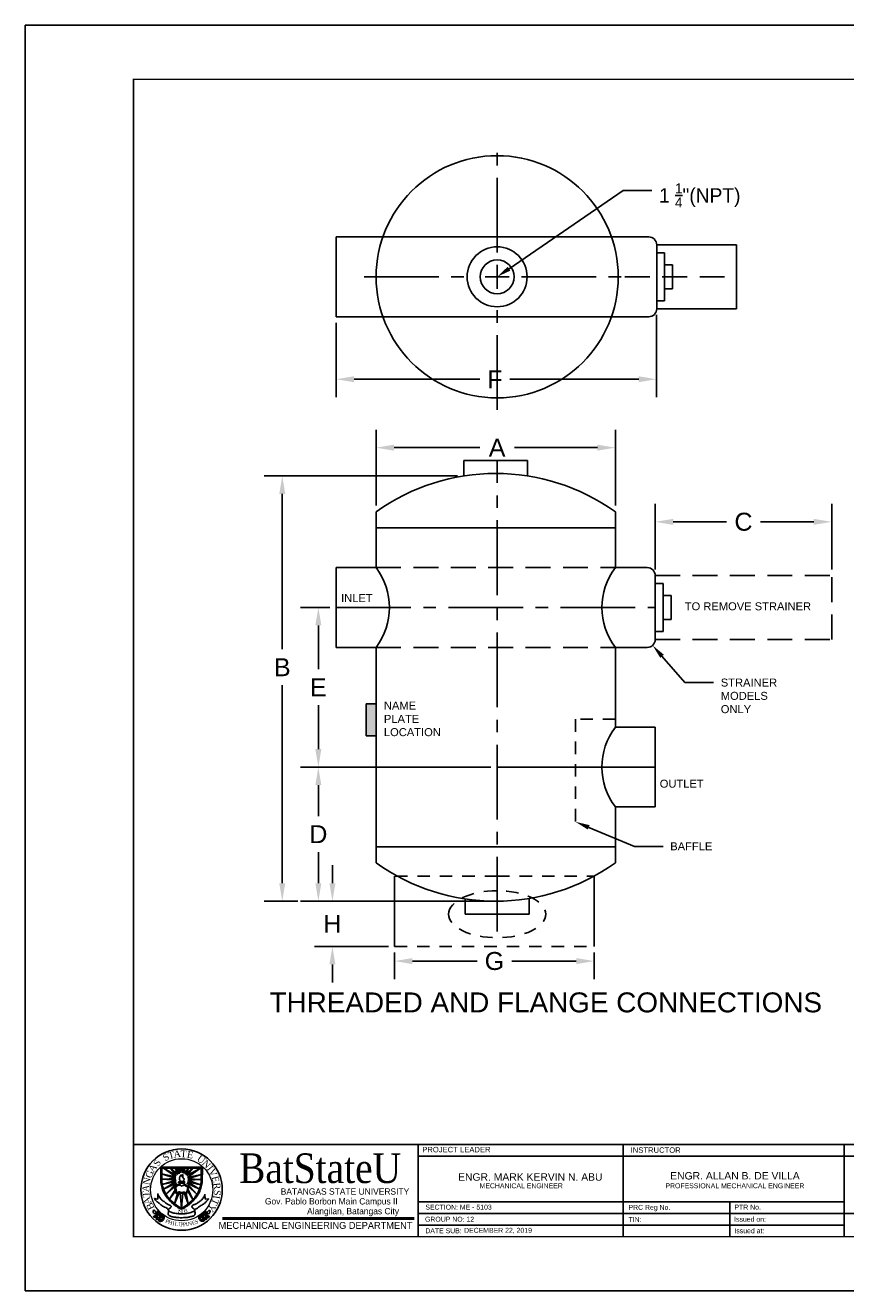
# Model space of a CAD drawing. Header units: inches. Extents: x 57.7 to 75.6, y 31.8 to 44.5.
# Tile 1 of 2: x 57.7 to 65.9, y 31.8 to 44.5. Entities that reach past the tile are written whole.
import ezdxf
from ezdxf import colors
from ezdxf.entities.mleader import LeaderData, LeaderLine
from ezdxf.enums import TextEntityAlignment as Align
from ezdxf.math import Vec2, Vec3

# ---------------------------------------------------------------- set-up
doc = ezdxf.new("R2010")
doc.units = ezdxf.units.IN
doc.header["$MEASUREMENT"] = 0
for name, pattern in [('CENTER2', [1.125, 0.75, -0.125, 0.125, -0.125]), ('DASHED2', [0.375, 0.25, -0.125]), ('HIDDEN2', [0.1875, 0.125, -0.0625])]:
    doc.linetypes.add(name, pattern=pattern)
doc.layers.add('.1', color=1, linetype='Continuous')
doc.layers.add('template', color=7, linetype='Continuous')
doc.styles.add('arial', font='arial.ttf')
doc.styles.add('CGOTHIC', font='GOTHIC.TTF')
doc.styles.add('GARAMOND', font='GARA.TTF')
doc.dimstyles.get("Standard").update_dxf_attribs({"dimtxt": 0.18, "dimasz": 0.18, "dimexe": 0.18, "dimexo": 0.0625, "dimgap": 0.09, "dimtad": 0, "dimtih": 1, "dimtoh": 1, "dimdec": 4, "dimzin": 0, "dimdsep": 46, "dimtxsty": 'Standard', "dimcen": 0.09, "dimadec": 0, "dimazin": 0, "dimtfac": 1, "dimtdec": 4, "dimtofl": 0, "dimtmove": 0, "dimatfit": 3, "dimfxl": 1, "dimtolj": 1, "dimtzin": 0, "dimarcsym": 0})

# ---------------------------------------------------------------- blocks, each defined once
blk = doc.blocks.new('*U1')
at = {"color": 0, "linetype": 'CENTER2', "transparency": 16777216}
for p, q in [((0, 0.243), (0, 1.335)), ((-1.335, 0), (-0.243, 0)), ((0.243, 0), (1.335, 0)), ((0, -1.335), (0, -0.243))]:
    blk.add_line(p, q, dxfattribs=at)
at = {"color": 0, "linetype": 'Continuous', "transparency": 16777216}
for p, q in [((-0.121, 0), (0.121, 0)), ((0, -0.121), (0, 0.121))]:
    blk.add_line(p, q, dxfattribs=at)
blk = doc.blocks.new('*D2')
at = {"color": 0, "lineweight": -2, "transparency": 16777216}
for p, q in [((60.804, 41.53), (60.804, 40.785)), ((64.018, 41.61), (64.018, 40.785)), ((60.984, 40.965), (62.244, 40.965)), ((63.838, 40.965), (62.546, 40.965))]:
    blk.add_line(p, q, dxfattribs=at)
at = {"color": 0, "transparency": 16777216}
for points in [[(60.984, 40.995), (60.984, 40.935), (60.804, 40.965)], [(63.838, 40.995), (63.838, 40.935), (64.018, 40.965)]]:
    blk.add_solid(points, dxfattribs=at)
at = {"layer": 'Defpoints', "color": 0, "transparency": 16777216}
for p in [(64.018, 41.672), (60.804, 41.592), (64.018, 40.965)]:
    blk.add_point(p, dxfattribs=at)
at = {"color": 0, "transparency": 16777216, "insert": (62.395, 40.965), "char_height": 0.18, "width": 0.30704, "attachment_point": 5, "style": 'arial'}
blk.add_mtext('\\A1;F', dxfattribs=at)
blk = doc.blocks.new('*D3')
at = {"color": 0, "lineweight": -2, "transparency": 16777216}
for p, q in [((61.204, 39.698), (61.204, 40.459)), ((63.604, 39.698), (63.604, 40.459)), ((61.384, 40.279), (62.244, 40.279)), ((63.424, 40.279), (62.593, 40.279))]:
    blk.add_line(p, q, dxfattribs=at)
at = {"color": 0, "transparency": 16777216}
for points in [[(61.384, 40.309), (61.384, 40.249), (61.204, 40.279)], [(63.424, 40.309), (63.424, 40.249), (63.604, 40.279)]]:
    blk.add_solid(points, dxfattribs=at)
at = {"layer": 'Defpoints', "color": 0, "transparency": 16777216}
for p in [(63.604, 40.279), (61.204, 39.636), (63.604, 39.636)]:
    blk.add_point(p, dxfattribs=at)
at = {"color": 0, "transparency": 16777216, "insert": (62.418, 40.279), "char_height": 0.18, "attachment_point": 5, "style": 'arial'}
blk.add_mtext('\\A1;A', dxfattribs=at)
blk = doc.blocks.new('*D4')
at = {"color": 0, "lineweight": -2, "transparency": 16777216}
for p, q in [((64.004, 39.058), (64.004, 39.715)), ((65.774, 39.058), (65.774, 39.715)), ((64.184, 39.535), (64.719, 39.535)), ((65.594, 39.535), (65.059, 39.535))]:
    blk.add_line(p, q, dxfattribs=at)
at = {"color": 0, "transparency": 16777216}
for points in [[(64.184, 39.565), (64.184, 39.505), (64.004, 39.535)], [(65.594, 39.565), (65.594, 39.505), (65.774, 39.535)]]:
    blk.add_solid(points, dxfattribs=at)
at = {"layer": 'Defpoints', "color": 0, "transparency": 16777216}
for p in [(65.774, 39.535), (64.004, 38.996), (65.774, 38.996)]:
    blk.add_point(p, dxfattribs=at)
at = {"color": 0, "transparency": 16777216, "insert": (64.889, 39.535), "char_height": 0.18, "attachment_point": 5, "style": 'arial'}
blk.add_mtext('\\A1;C', dxfattribs=at)
blk = doc.blocks.new('*D5')
at = {"color": 0, "lineweight": -2, "transparency": 16777216}
for p, q in [((60.741, 38.676), (60.445, 38.676)), ((60.625, 38.496), (60.625, 38.056)), ((60.625, 37.256), (60.625, 37.696)), ((62.356, 37.076), (60.445, 37.076))]:
    blk.add_line(p, q, dxfattribs=at)
at = {"color": 0, "transparency": 16777216}
for points in [[(60.595, 38.496), (60.655, 38.496), (60.625, 38.676)], [(60.595, 37.256), (60.655, 37.256), (60.625, 37.076)]]:
    blk.add_solid(points, dxfattribs=at)
at = {"layer": 'Defpoints', "color": 0, "transparency": 16777216}
for p in [(60.804, 38.676), (60.625, 37.076), (62.418, 37.076)]:
    blk.add_point(p, dxfattribs=at)
at = {"color": 0, "transparency": 16777216, "insert": (60.625, 37.876), "char_height": 0.18, "attachment_point": 5, "style": 'arial'}
blk.add_mtext('\\A1;E', dxfattribs=at)
blk = doc.blocks.new('*D6')
at = {"color": 0, "lineweight": -2, "transparency": 16777216}
for p, q in [((60.688, 37.076), (60.805, 37.076)), ((60.625, 36.896), (60.625, 36.583)), ((60.625, 35.911), (60.625, 36.223)), ((62.036, 35.731), (60.445, 35.731))]:
    blk.add_line(p, q, dxfattribs=at)
at = {"color": 0, "transparency": 16777216}
for points in [[(60.595, 36.896), (60.655, 36.896), (60.625, 37.076)], [(60.595, 35.911), (60.655, 35.911), (60.625, 35.731)]]:
    blk.add_solid(points, dxfattribs=at)
at = {"layer": 'Defpoints', "color": 0, "transparency": 16777216}
for p in [(60.625, 37.076), (60.625, 37.076), (62.098, 35.731)]:
    blk.add_point(p, dxfattribs=at)
at = {"color": 0, "transparency": 16777216, "insert": (60.625, 36.403), "char_height": 0.18, "attachment_point": 5, "style": 'arial'}
blk.add_mtext('\\A1;D', dxfattribs=at)
blk = doc.blocks.new('*D7')
at = {"color": 0, "lineweight": -2, "transparency": 16777216}
for p, q in [((62.021, 39.995), (60.083, 39.995)), ((60.263, 39.815), (60.263, 38.257)), ((60.263, 35.911), (60.263, 37.897)), ((60.419, 35.731), (60.083, 35.731))]:
    blk.add_line(p, q, dxfattribs=at)
at = {"color": 0, "transparency": 16777216}
for points in [[(60.233, 39.815), (60.293, 39.815), (60.263, 39.995)], [(60.233, 35.911), (60.293, 35.911), (60.263, 35.731)]]:
    blk.add_solid(points, dxfattribs=at)
at = {"layer": 'Defpoints', "color": 0, "transparency": 16777216}
for p in [(60.263, 39.995), (62.084, 39.995), (60.481, 35.731)]:
    blk.add_point(p, dxfattribs=at)
at = {"color": 0, "transparency": 16777216, "insert": (60.263, 38.077), "char_height": 0.18, "attachment_point": 5, "style": 'arial'}
blk.add_mtext('\\A1;B', dxfattribs=at)
blk = doc.blocks.new('*D9')
at = {"color": 0, "lineweight": -2, "transparency": 16777216}
for p, q in [((60.766, 35.911), (60.766, 36.091)), ((62.341, 35.731), (60.586, 35.731)), ((61.327, 35.277), (60.586, 35.277)), ((60.766, 35.097), (60.766, 34.917))]:
    blk.add_line(p, q, dxfattribs=at)
at = {"color": 0, "transparency": 16777216}
for points in [[(60.736, 35.911), (60.796, 35.911), (60.766, 35.731)], [(60.736, 35.097), (60.796, 35.097), (60.766, 35.277)]]:
    blk.add_solid(points, dxfattribs=at)
at = {"layer": 'Defpoints', "color": 0, "transparency": 16777216}
for p in [(62.404, 35.731), (60.766, 35.277), (61.389, 35.277)]:
    blk.add_point(p, dxfattribs=at)
at = {"color": 0, "transparency": 16777216, "insert": (60.766, 35.504), "char_height": 0.18, "attachment_point": 5, "style": 'arial'}
blk.add_mtext('\\A1;H', dxfattribs=at)
blk = doc.blocks.new('*D10')
at = {"color": 0, "lineweight": -2, "transparency": 16777216}
for p, q in [((61.389, 35.215), (61.389, 34.95)), ((63.392, 35.215), (63.392, 34.95)), ((61.569, 35.13), (62.218, 35.13)), ((63.212, 35.13), (62.564, 35.13))]:
    blk.add_line(p, q, dxfattribs=at)
at = {"color": 0, "transparency": 16777216}
for points in [[(61.569, 35.16), (61.569, 35.1), (61.389, 35.13)], [(63.212, 35.16), (63.212, 35.1), (63.392, 35.13)]]:
    blk.add_solid(points, dxfattribs=at)
at = {"layer": 'Defpoints', "color": 0, "transparency": 16777216}
for p in [(61.389, 35.277), (63.392, 35.277), (63.392, 35.13)]:
    blk.add_point(p, dxfattribs=at)
at = {"color": 0, "transparency": 16777216, "insert": (62.391, 35.13), "char_height": 0.18, "attachment_point": 5, "style": 'arial'}
blk.add_mtext('\\A1;G', dxfattribs=at)

msp = doc.modelspace()

# ---------------------------------------------------------------- hatches: boundary and pattern name
at = {"true_color": 0x000000}
h = msp.add_hatch(color=18, dxfattribs=at)
h.dxf.hatch_style = 1
h.paths.add_polyline_path([(61.20389, 37.70882), (61.10484, 37.70882), (61.10484, 37.38882), (61.20389, 37.38882)])

# ---------------------------------------------------------------- linework, layer by layer
at = {"layer": '.1', "color": 0}
msp.add_line((75.58125, 44.51447), (57.68552, 44.51447), dxfattribs=at)
for p, q in [((63.53437, 42.39224), (60.80389, 42.39224)), ((60.80389, 41.59224), (60.80389, 42.39224)), ((63.61846, 42.39224), (63.53437, 42.39224)), ((63.93846, 42.39224), (63.61846, 42.39224)), ((64.01846, 41.67224), (64.01846, 42.31224)), ((64.01846, 42.31224), (64.81846, 42.31224)), ((64.81846, 42.31224), (64.81846, 41.67224)), ((64.01846, 41.99224), (64.01846, 42.23224)), ((64.09846, 42.23224), (64.01846, 42.23224)), ((64.09846, 42.23224), (64.09846, 41.75224)), ((64.09846, 42.11224), (64.17846, 42.11224)), ((64.17846, 41.87224), (64.17846, 42.11224)), ((64.01846, 41.75224), (64.09846, 41.75224)), ((64.09846, 41.87224), (64.17846, 41.87224)), ((64.01846, 41.67224), (64.81846, 41.67224)), ((63.53437, 41.59224), (60.80389, 41.59224)), ((63.61846, 41.59224), (63.53437, 41.59224)), ((63.61846, 41.59224), (63.93846, 41.59224)), ((62.08389, 39.99537), (62.08389, 40.14888)), ((62.08389, 40.14888), (62.72389, 40.14888)), ((62.72389, 39.99537), (62.72389, 40.14888)), ((61.20389, 39.47577), (61.20389, 39.63577)), ((63.60389, 39.47577), (63.60389, 39.63577)), ((63.60389, 39.47577), (61.20389, 39.47577)), ((61.20389, 39.47577), (61.20389, 39.07577)), ((61.20389, 39.47577), (61.20389, 39.07577)), ((63.60389, 39.07577), (63.60389, 39.47577)), ((61.20389, 39.07577), (60.80389, 39.07577)), ((60.80389, 39.07577), (60.80389, 38.27577)), ((63.92389, 39.07577), (63.60389, 39.07577)), ((64.00389, 38.35577), (64.00389, 38.99577)), ((64.00389, 38.67577), (64.00389, 38.91577)), ((64.00389, 38.91577), (64.08389, 38.91577)), ((64.08389, 38.91577), (64.08389, 38.43577)), ((64.08389, 38.79577), (64.16389, 38.79577)), ((64.16389, 38.55577), (64.16389, 38.79577)), ((64.08389, 38.55577), (64.16389, 38.55577)), ((64.08389, 38.43577), (64.00389, 38.43577)), ((60.80389, 38.27577), (61.20389, 38.27577)), ((61.20389, 38.27577), (61.20389, 36.27577)), ((63.60389, 38.27577), (63.92389, 38.27577)), ((63.60389, 37.47577), (63.60389, 38.27577)), ((61.10484, 37.38882), (61.10484, 37.70882)), ((61.10484, 37.70882), (61.20389, 37.70882)), ((61.10484, 37.38882), (61.10484, 37.70882)), ((61.10484, 37.70882), (61.20389, 37.70882)), ((61.20389, 37.70882), (61.10484, 37.70882)), ((61.10484, 37.70882), (61.10484, 37.38882)), ((61.20389, 37.70882), (61.20389, 37.38882)), ((61.20389, 37.38882), (61.20389, 37.70882)), ((63.60389, 37.47577), (63.60389, 37.55577)), ((64.00389, 37.47577), (63.60389, 37.47577)), ((64.00389, 36.67577), (64.00389, 37.47577)), ((61.20389, 37.38882), (61.10484, 37.38882)), ((61.20389, 37.38882), (61.10484, 37.38882)), ((61.10484, 37.38882), (61.20389, 37.38882)), ((64.00389, 37.07577), (62.41846, 37.07577)), ((63.60389, 36.27577), (63.60389, 36.67577)), ((63.60389, 36.27577), (63.60389, 36.67577)), ((63.60389, 36.67577), (64.00389, 36.67577)), ((61.20389, 36.27577), (63.60389, 36.27577)), ((61.20389, 36.27577), (61.20389, 36.11577)), ((63.60389, 36.27577), (63.60389, 36.11577)), ((61.38941, 35.98325), (61.38941, 35.2771)), ((62.41846, 35.98325), (62.41846, 35.98325)), ((63.39242, 35.98325), (63.39242, 35.2771)), ((62.09846, 35.75393), (62.09846, 35.60043)), ((62.73846, 35.75393), (62.73846, 35.60043)), ((62.73846, 35.60043), (62.09846, 35.60043))]:
    msp.add_line(p, q)
at = {"linetype": 'DASHED2'}
for p, q in [((63.69989, 41.99224), (64.81846, 41.99224)), ((61.20389, 39.07577), (63.60389, 39.07577)), ((64.00389, 38.99577), (64.80389, 38.99577)), ((64.00389, 38.99577), (65.77423, 38.99577)), ((65.77423, 38.35577), (65.77423, 38.99577)), ((64.00389, 38.35577), (65.77423, 38.35577)), ((61.20389, 38.27577), (63.60389, 38.27577))]:
    msp.add_line(p, q, dxfattribs=at)
at = {"linetype": 'CENTER2'}
for p, q in [((62.41846, 35.42546), (62.41846, 40.14888)), ((60.80389, 38.67577), (64.00389, 38.67577))]:
    msp.add_line(p, q, dxfattribs=at)
at = {"linetype": 'HIDDEN2'}
for p, q in [((63.60389, 37.55577), (63.20389, 37.55577)), ((63.20389, 37.55577), (63.20389, 36.52662)), ((62.41846, 35.98325), (61.38941, 35.98325)), ((62.41846, 35.98325), (63.39242, 35.98325)), ((61.38941, 35.2771), (63.39242, 35.2771))]:
    msp.add_line(p, q, dxfattribs=at)
for radius in [1.21456, 0.30079, 0.30079, 0.16987]:
    msp.add_circle((62.41846, 41.99224), radius)
for centre, radius, start, end in [((63.93846, 42.31224), 0.08, 0, 90), ((63.93846, 41.67224), 0.08, 270, 0), ((62.40389, 37.95577), 2.06456, 54.462322, 125.537678), ((60.67552, 38.67577), 0.66271, 322.872964, 37.127036), ((64.13227, 38.67577), 0.66271, 142.872964, 217.127036), ((63.92389, 38.99577), 0.08, 0, 90), ((63.92389, 38.35577), 0.08, 270, 0), ((64.13227, 37.07577), 0.66271, 142.872964, 217.127036), ((62.40389, 37.79577), 2.06456, 234.462322, 305.537678)]:
    msp.add_arc(centre, radius, start, end)
msp.add_ellipse((62.41846, 35.60043), major_axis=(-0.48698, 0), ratio=0.48474322, dxfattribs=at)
at = {"layer": 'template'}
for p, q in [((57.68552, 44.51447), (57.68552, 31.82477)), ((58.77011, 33.29007), (75.03896, 33.29007)), ((61.62661, 33.29027), (61.62661, 32.36706)), ((61.62661, 33.29007), (61.62661, 32.36706)), ((63.6833, 33.29027), (63.6833, 32.36706)), ((63.6833, 33.29007), (63.6833, 32.36706)), ((65.89883, 32.36706), (65.89883, 33.29007)), ((61.62661, 33.1747), (71.82422, 33.1747)), ((59.04524, 33.06363), (59.46195, 33.06285)), ((59.04524, 32.90741), (59.04524, 33.06363)), ((59.19392, 32.96703), (59.05013, 32.99832)), ((59.05013, 32.99832), (59.19392, 32.94846)), ((59.05408, 33.05226), (59.45024, 33.05226)), ((59.05408, 32.91364), (59.05408, 33.05226)), ((59.2037, 32.98072), (59.07067, 33.05226)), ((59.07067, 33.05226), (59.19392, 32.96703)), ((59.1499, 33.05226), (59.14403, 33.04622)), ((59.14403, 33.04622), (59.2037, 32.98072)), ((59.21446, 32.99049), (59.1499, 33.05226)), ((59.1949, 33.05226), (59.19001, 33.05226)), ((59.19001, 33.05226), (59.21446, 32.99049)), ((59.22913, 32.99734), (59.1949, 33.05226)), ((59.22913, 33.05226), (59.21878, 33.04904)), ((59.21878, 33.04904), (59.22913, 32.99734)), ((59.24381, 33.00516), (59.22913, 33.05226)), ((59.24772, 33.05226), (59.24381, 33.00516)), ((59.26141, 33.05226), (59.24772, 33.05226)), ((59.27902, 33.05226), (59.26141, 33.00614)), ((59.26141, 33.00614), (59.26141, 33.05226)), ((59.32206, 33.05226), (59.27902, 32.99929)), ((59.27902, 32.99929), (59.28587, 33.05226)), ((59.28587, 33.05226), (59.27902, 33.05226)), ((59.36706, 33.05226), (59.29369, 32.98952)), ((59.29369, 32.98952), (59.32206, 33.05226)), ((59.4414, 33.05226), (59.30445, 32.97974)), ((59.30445, 32.97974), (59.36706, 33.05226)), ((59.3113, 32.96117), (59.4414, 33.05226)), ((59.45024, 32.91247), (59.45024, 33.05226)), ((59.45907, 32.90741), (59.46195, 33.06285)), ((59.19783, 32.93282), (59.05883, 32.89054)), ((59.05883, 32.89054), (59.19881, 32.92108)), ((59.19392, 32.94846), (59.05893, 32.94259)), ((59.05893, 32.94259), (59.19783, 32.93282)), ((59.19881, 32.92108), (59.07225, 32.84335)), ((59.07225, 32.84335), (59.2037, 32.90349)), ((59.2037, 32.90349), (59.09623, 32.79368)), ((59.09623, 32.79368), (59.21348, 32.89176)), ((59.22725, 32.90486), (59.22725, 32.88667)), ((59.2776, 32.90269), (59.2776, 32.88451)), ((59.40675, 32.79148), (59.29271, 32.89469)), ((59.43169, 32.84235), (59.30445, 32.90349)), ((59.30445, 32.90349), (59.40675, 32.79148)), ((59.30662, 32.80105), (59.3237, 32.86664)), ((59.45024, 32.99147), (59.3113, 32.96117)), ((59.3113, 32.91522), (59.43169, 32.84235)), ((59.3113, 32.91522), (59.44421, 32.88482)), ((59.31521, 32.9465), (59.45024, 32.99147)), ((59.45024, 32.94064), (59.31521, 32.9465)), ((59.31717, 32.93282), (59.45024, 32.94064)), ((59.44421, 32.88482), (59.31717, 32.93282)), ((58.98267, 32.74904), (59.01582, 32.74217)), ((59.01582, 32.74217), (59.01391, 32.79186)), ((59.18903, 32.83701), (59.13287, 32.74409)), ((59.13287, 32.74409), (59.19098, 32.82235)), ((59.18288, 32.86616), (59.19683, 32.8021)), ((59.18364, 32.6966), (59.22815, 32.80768)), ((59.21153, 32.79791), (59.18364, 32.6966)), ((59.19369, 32.8648), (59.20415, 32.80523)), ((59.23989, 32.80475), (59.25216, 32.65372)), ((59.25216, 32.65372), (59.26728, 32.80573)), ((59.28, 32.80475), (59.31944, 32.6956)), ((59.31944, 32.6956), (59.29761, 32.79888)), ((59.31551, 32.85957), (59.30087, 32.80419)), ((59.31228, 32.82821), (59.36701, 32.73923)), ((59.36701, 32.73923), (59.31815, 32.84092)), ((59.48594, 32.79228), (59.48797, 32.7435)), ((59.48797, 32.7435), (59.52052, 32.74457)), ((61.62661, 32.715), (65.89883, 32.715)), ((64.75116, 32.715), (64.75116, 32.36706)), ((61.62661, 32.59902), (68.02165, 32.59902)), ((61.62661, 32.48304), (63.48945, 32.48304)), ((61.62661, 32.48304), (65.89883, 32.48304)), ((63.6833, 32.48304), (65.54613, 32.48304)), ((57.68552, 31.82477), (75.58125, 31.82477))]:
    msp.add_line(p, q, dxfattribs=at)
at = {"layer": 'template', "linetype": 'Continuous', "ltscale": 0.5}
msp.add_line((63.6833, 33.29007), (63.6833, 32.36706), dxfattribs=at)
at = {"layer": 'template', "linetype": 'Continuous', "lineweight": 50}
msp.add_line((59.665, 32.54883), (61.58668, 32.54883), dxfattribs=at)
at = {"layer": 'template', "linetype": 'Continuous', "const_width": 0.01538}
msp.add_lwpolyline([(58.77011, 32.36706), (75.03896, 32.36706), (75.03896, 43.97217), (58.77011, 43.97217)], close=True, dxfattribs=at)
at = {"layer": 'template'}
msp.add_circle((59.25289, 32.83836), 0.4079, dxfattribs=at)
at = {"layer": 'template', "lineweight": 20}
for centre, radius in [((59.25289, 32.83836), 0.4079), ((59.25436, 32.83719), 0.31151)]:
    msp.add_circle(centre, radius, dxfattribs=at)
at = {"layer": 'template'}
for points in [[(59.04524, 32.90741), (59.05793, 32.85328), (59.08434, 32.79267), (59.12053, 32.74183), (59.19292, 32.67634), (59.24182, 32.64798), (59.25161, 32.64505)], [(59.05408, 32.91364), (59.06676, 32.85951), (59.09317, 32.7989), (59.12937, 32.74806), (59.20175, 32.68257), (59.25066, 32.65421), (59.26044, 32.65128)], [(59.18288, 32.86616), (59.18272, 32.87313), (59.19298, 32.87461), (59.20416, 32.87887), (59.21775, 32.88567), (59.22725, 32.88667), (59.22725, 32.89089)], [(59.45024, 32.91364), (59.43755, 32.85951), (59.41114, 32.7989), (59.37495, 32.74806), (59.30257, 32.68257), (59.25366, 32.65421), (59.24388, 32.65128)], [(59.45907, 32.90741), (59.44639, 32.85328), (59.41998, 32.79267), (59.38379, 32.74183), (59.3114, 32.67634), (59.26249, 32.64798), (59.25271, 32.64505)], [(59.32349, 32.86583), (59.32127, 32.87365), (59.31029, 32.87104), (59.30402, 32.87417), (59.29931, 32.87992), (59.29251, 32.8841), (59.28676, 32.88828), (59.2776, 32.88828)], [(59.19683, 32.8021), (59.20571, 32.79571), (59.21513, 32.79791), (59.2214, 32.80459), (59.22815, 32.80768), (59.23761, 32.80768), (59.24493, 32.80616), (59.25225, 32.8025), (59.26427, 32.80511), (59.27159, 32.8072), (59.28, 32.80475), (59.29761, 32.79888), (59.30662, 32.80105)], [(59.20415, 32.80523), (59.21408, 32.80523), (59.21565, 32.80941), (59.22245, 32.81307), (59.23395, 32.81568), (59.24493, 32.81046), (59.25172, 32.80941), (59.26061, 32.80993), (59.26741, 32.81307), (59.27734, 32.81411), (59.28362, 32.81359), (59.28937, 32.80941), (59.2925, 32.8068), (59.30087, 32.80419)], [(58.99739, 32.59241), (58.97776, 32.59944), (58.96867, 32.61349), (58.9675, 32.62726), (58.96926, 32.6296), (58.98127, 32.62843), (58.99329, 32.61759), (58.99798, 32.60705), (58.99944, 32.5971), (58.99944, 32.59212), (58.99827, 32.59212), (58.99563, 32.59475), (58.99534, 32.59475)], [(59.02137, 32.57893), (59.02633, 32.59196), (59.02509, 32.60809), (59.02199, 32.61739), (59.01516, 32.62359), (59.01206, 32.62297), (59.00957, 32.61429), (59.00895, 32.60622), (59.01019, 32.59692), (59.01019, 32.5932), (59.01392, 32.58699), (59.02137, 32.57955), (59.02261, 32.57955)], [(59.48388, 32.57971), (59.47946, 32.59293), (59.48138, 32.60899), (59.48487, 32.61816), (59.49195, 32.62407), (59.49503, 32.62332), (59.49715, 32.61454), (59.49743, 32.60646), (59.4958, 32.59721), (59.49564, 32.59349), (59.49166, 32.58745), (59.48391, 32.58033), (59.48267, 32.58038)], [(59.5084, 32.59217), (59.52831, 32.59837), (59.53798, 32.61204), (59.53973, 32.62574), (59.53807, 32.62815), (59.52601, 32.62749), (59.51355, 32.61716), (59.50843, 32.60683), (59.50655, 32.59694), (59.50634, 32.59197), (59.50751, 32.59192), (59.51026, 32.59444), (59.51055, 32.59443)], [(59.01646, 32.57237), (59.00535, 32.56395), (58.98952, 32.56061), (58.97972, 32.56098), (58.97184, 32.56579), (58.97157, 32.56895), (58.97921, 32.57377), (58.98677, 32.57663), (58.99605, 32.57805), (58.99962, 32.57909), (59.00662, 32.57726), (59.01586, 32.5722), (59.01621, 32.57101)], [(59.04137, 32.551), (59.03026, 32.54257), (59.01443, 32.53924), (59.00463, 32.5396), (58.99675, 32.54442), (58.99648, 32.54757), (59.00412, 32.55239), (59.01168, 32.55525), (59.02096, 32.55667), (59.02454, 32.55772), (59.03153, 32.55588), (59.04077, 32.55082), (59.04112, 32.54963)], [(59.06862, 32.53167), (59.05751, 32.52325), (59.04168, 32.51991), (59.03188, 32.52028), (59.02401, 32.52509), (59.02373, 32.52824), (59.03137, 32.53307), (59.03894, 32.53592), (59.04822, 32.53735), (59.05179, 32.53839), (59.05879, 32.53656), (59.06803, 32.5315), (59.06838, 32.5303)], [(59.04628, 32.55755), (59.05125, 32.57058), (59.05, 32.58671), (59.0469, 32.59601), (59.04007, 32.60222), (59.03697, 32.6016), (59.03448, 32.59291), (59.03386, 32.58485), (59.0351, 32.57554), (59.0351, 32.57182), (59.03883, 32.56562), (59.04628, 32.55817), (59.04752, 32.55817)], [(59.07353, 32.53822), (59.0785, 32.55125), (59.07726, 32.56738), (59.07415, 32.57669), (59.06733, 32.58289), (59.06422, 32.58227), (59.06174, 32.57358), (59.06112, 32.56552), (59.06236, 32.55621), (59.06236, 32.55249), (59.06608, 32.54629), (59.07353, 32.53885), (59.07478, 32.53885)], [(59.43006, 32.54122), (59.42564, 32.55444), (59.42756, 32.5705), (59.43105, 32.57967), (59.43813, 32.58558), (59.44121, 32.58483), (59.44332, 32.57605), (59.44361, 32.56797), (59.44198, 32.55872), (59.44182, 32.55501), (59.43784, 32.54896), (59.43009, 32.54184), (59.42884, 32.54189)], [(59.43469, 32.53446), (59.44544, 32.52558), (59.46112, 32.52159), (59.47093, 32.52154), (59.47899, 32.52602), (59.4794, 32.52916), (59.47197, 32.5343), (59.46453, 32.53747), (59.45532, 32.53928), (59.45179, 32.54047), (59.44472, 32.53893), (59.43528, 32.53426), (59.43488, 32.53309)], [(59.4581, 32.55939), (59.45368, 32.57261), (59.4556, 32.58868), (59.45909, 32.59784), (59.46617, 32.60376), (59.46924, 32.60301), (59.47136, 32.59422), (59.47165, 32.58614), (59.47002, 32.5769), (59.46986, 32.57318), (59.46588, 32.56713), (59.45813, 32.56001), (59.45688, 32.56006)], [(59.46273, 32.55263), (59.47348, 32.54375), (59.48916, 32.53976), (59.49897, 32.53972), (59.50703, 32.54419), (59.50744, 32.54733), (59.50001, 32.55247), (59.49257, 32.55564), (59.48336, 32.55745), (59.47983, 32.55864), (59.47276, 32.55711), (59.46332, 32.55244), (59.46292, 32.55126)], [(59.48852, 32.57295), (59.49926, 32.56407), (59.51494, 32.56007), (59.52475, 32.56003), (59.53281, 32.56451), (59.53322, 32.56765), (59.52579, 32.57279), (59.51835, 32.57596), (59.50914, 32.57777), (59.50561, 32.57896), (59.49854, 32.57742), (59.4891, 32.57275), (59.48871, 32.57158)]]:
    msp.add_spline(points, degree=3, dxfattribs=at)
for points, end_tangent in [([(59.19369, 32.8648), (59.20728, 32.87211), (59.21669, 32.88047), (59.2261, 32.88309), (59.23552, 32.88413), (59.24493, 32.88047), (59.24859, 32.87577), (59.25225, 32.87316), (59.25747, 32.87786), (59.2695, 32.88047), (59.281, 32.88256), (59.29355, 32.87682), (59.30191, 32.86846), (59.31237, 32.8648), (59.31551, 32.86637), (59.31551, 32.85957)], (0, -1)), ([(59.22475, 32.91741), (59.24056, 32.91655), (59.25702, 32.9159), (59.26807, 32.91611), (59.27782, 32.9172), (59.28323, 32.91676), (59.28345, 32.91157), (59.28345, 32.90724), (59.2815, 32.90334), (59.27695, 32.90269), (59.26785, 32.90183), (59.25204, 32.90183), (59.2332, 32.90139), (59.22843, 32.90421), (59.22302, 32.90767), (59.22453, 32.91763), (59.22453, 32.91871)], (-1, 0))]:
    msp.add_spline(points, degree=3, dxfattribs=dict(at, end_tangent=end_tangent))
at = {"layer": 'template', "start_tangent": (-1, 0)}
msp.add_spline([(59.25095, 32.92097), (59.23861, 32.92768), (59.23211, 32.93786), (59.23211, 32.94911), (59.23211, 32.95777), (59.23471, 32.96232), (59.23731, 32.97098), (59.24121, 32.97011), (59.2425, 32.97877), (59.2451, 32.98526), (59.24857, 32.9805), (59.25528, 32.97444), (59.26048, 32.97444), (59.26005, 32.98137), (59.25767, 32.98764), (59.2581, 32.98981), (59.26438, 32.9844), (59.26438, 32.97942), (59.26546, 32.97466), (59.26546, 32.96946), (59.26351, 32.96145), (59.26828, 32.95409), (59.27413, 32.95431), (59.27781, 32.94478), (59.27673, 32.93699), (59.2711, 32.92638), (59.26568, 32.92184), (59.25897, 32.92054), (59.25074, 32.92054), (59.25117, 32.92054)], degree=3, dxfattribs=at)
at = {"layer": 'template'}
for points, knots in [([(59.52052, 32.74457), (59.52124, 32.74459), (59.52562, 32.74377), (59.5008, 32.7205), (59.48563, 32.70051), (59.45455, 32.68329), (59.4259, 32.66401), (59.40493, 32.64712), (59.3823, 32.63972), (59.38692, 32.6162), (59.39252, 32.59746), (59.37926, 32.57455), (59.35192, 32.56938), (59.31628, 32.56013), (59.27246, 32.55679), (59.2296, 32.55573), (59.19155, 32.56156), (59.15799, 32.56513), (59.13375, 32.57383), (59.12061, 32.58374), (59.11588, 32.59262), (59.11975, 32.60861), (59.12312, 32.62441), (59.11766, 32.65168), (59.07888, 32.65968), (59.04932, 32.68474), (59.02178, 32.70604), (58.99826, 32.72211), (58.99028, 32.73786), (58.97737, 32.75002), (58.9824, 32.74936), (58.98768, 32.748)], [1.52509566, 1.52509566, 1.52509566, 1.52509566, 1.53207344, 1.58461165, 1.6335577, 1.69806939, 1.76871142, 1.82363102, 1.85615423, 1.87443349, 1.94275521, 1.95956409, 2.0138373, 2.08171566, 2.16866491, 2.25326121, 2.31812611, 2.38039581, 2.43947884, 2.45720036, 2.4700917, 2.49227239, 2.54351783, 2.56029693, 2.63925905, 2.72163109, 2.78010421, 2.83264791, 2.87108644, 2.88537242, 2.91114476, 2.91114476, 2.91114476, 2.91114476]), ([(59.01685, 32.79705), (59.00776, 32.79705), (59.02987, 32.76766), (59.04027, 32.74725), (59.06837, 32.72229), (59.0999, 32.70387), (59.12042, 32.68306), (59.15344, 32.67775), (59.1456, 32.66105), (59.13704, 32.65207), (59.1256, 32.64512), (59.11673, 32.62739), (59.1446, 32.6116), (59.17643, 32.60245), (59.21582, 32.59561), (59.24815, 32.59602), (59.28615, 32.59537), (59.32848, 32.60045), (59.3636, 32.61474), (59.3828, 32.62611), (59.38285, 32.63839), (59.37252, 32.6459), (59.36591, 32.65507), (59.35399, 32.6613), (59.35762, 32.67361), (59.36855, 32.68666), (59.39339, 32.69063), (59.41924, 32.70903), (59.4438, 32.72586), (59.46221, 32.7445), (59.47358, 32.76142), (59.48358, 32.77401), (59.48596, 32.7901), (59.48594, 32.79228)], [0, 0, 0, 0, 0.05015677, 0.09732989, 0.16941511, 0.23846923, 0.29738227, 0.34519032, 0.36160902, 0.38475292, 0.41540171, 0.43521016, 0.48008218, 0.54908588, 0.63759308, 0.69239675, 0.72818115, 0.84754613, 0.9203779, 0.94487982, 0.95929114, 0.97972207, 1.01030939, 1.0239692, 1.04625377, 1.06606424, 1.11908078, 1.17380836, 1.241086, 1.28254417, 1.31829324, 1.35059418, 1.37988475, 1.37988475, 1.37988475, 1.37988475]), ([(59.01394, 32.79595), (59.01477, 32.79691), (59.01628, 32.79757), (59.01855, 32.79754), (59.0189, 32.79753)], [3.0484676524, 3.0484676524, 3.0484676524, 3.0484676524, 3.0588690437, 3.0607909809, 3.0607909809, 3.0607909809, 3.0607909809]), ([(59.24729, 32.71363), (59.24947, 32.71328), (59.25328, 32.71268), (59.25604, 32.71295), (59.25811, 32.71357)], [0, 0, 0, 0, 0.0114553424, 0.0200747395, 0.0200747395, 0.0200747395, 0.0200747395]), ([(59.24729, 32.70991), (59.24947, 32.70956), (59.25328, 32.70896), (59.25604, 32.70923), (59.25811, 32.70985)], [0, 0, 0, 0, 0.0114553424, 0.0200747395, 0.0200747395, 0.0200747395, 0.0200747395]), ([(59.24831, 32.70111), (59.25014, 32.7014), (59.25319, 32.70183), (59.25552, 32.70168), (59.2569, 32.70134)], [0.0017854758, 0.0017854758, 0.0017854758, 0.0017854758, 0.0114553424, 0.0182365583, 0.0182365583, 0.0182365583, 0.0182365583]), ([(59.24861, 32.69744), (59.25033, 32.69771), (59.25315, 32.69809), (59.25535, 32.69797), (59.25653, 32.69771)], [0.0023117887, 0.0023117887, 0.0023117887, 0.0023117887, 0.0114553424, 0.0176246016, 0.0176246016, 0.0176246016, 0.0176246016])]:
    msp.add_open_spline(points, degree=3, knots=knots, dxfattribs=at)

# ---------------------------------------------------------------- block references
at = {"linetype": 'CENTER2'}
msp.add_blockref('*U1', (62.41846, 41.99224), dxfattribs=at)

# ---------------------------------------------------------------- texts
at = {"attachment_point": 1, "style": 'arial'}
for s, width, insert, char_height in [('INLET', 0.7272267, (60.85324, 38.81062), 0.08), ('TO REMOVE STRAINER', 2.1910135, (64.30039, 38.72805), 0.08), ('OUTLET', 0.8379025, (64.04905, 36.94922), 0.08), ('THREADED AND FLANGE CONNECTIONS', 5.724042, (60.13563, 34.81592), 0.2)]:
    msp.add_mtext_dynamic_manual_height_columns(s, width=width, gutter_width=1, heights=[0], dxfattribs=dict(at, insert=insert, char_height=char_height))
at = {"insert": (61.28247, 37.73275), "char_height": 0.08, "width": 1.1088, "attachment_point": 1, "style": 'arial'}
msp.add_mtext('NAME\\PPLATE\\PLOCATION\\P', dxfattribs=at)
at = {"layer": 'template', "style": 'arial'}
for s, height, p in [('PROJECT LEADER', 0.0548152, (61.66692, 33.2122)), ('INSTRUCTOR', 0.054804, (63.75771, 33.20732)), ('ENGR. MARK KERVIN N. ABU', 0.0743713, (62.02642, 32.92794)), ('ENGR. ALLAN B. DE VILLA', 0.0743713, (64.15413, 32.94012)), ('MECHANICAL ENGINEER', 0.0495808, (62.24212, 32.85208)), ('PROFESSIONAL MECHANICAL ENGINEER', 0.0495808, (64.10628, 32.85208)), ('SECTION: ME - 5103', 0.0495808, (61.69834, 32.63802)), ('PRC Reg No.', 0.0495808, (63.73587, 32.63562)), ('PTR No.', 0.049581, (64.79839, 32.63802)), ('GROUP NO: 12', 0.0495808, (61.69501, 32.51669)), ('TIN:', 0.049581, (63.73587, 32.5126)), ('Issued on:', 0.049581, (64.79506, 32.51669)), ('DATE SUB:', 0.049581, (61.69776, 32.40071)), ('DECEMBER 22, 2019', 0.0495808, (62.08651, 32.40547)), ('Issued at:', 0.049581, (64.79785, 32.40071))]:
    msp.add_text(s, height=height, dxfattribs=at).set_placement(p)
at = {"layer": 'template', "width": 1}
for s, height, style, p in [('BatStateU', 0.297489, 'GARAMOND', (60.642, 32.90438)), ('Gov. Pablo Borbon Main Campus II', 0.0633222, 'CGOTHIC', (60.75502, 32.68957)), ('BATANGAS STATE UNIVERSITY', 0.0633222, 'CGOTHIC', (60.89186, 32.78783)), ('Alangilan, Batangas City', 0.0633222, 'CGOTHIC', (60.97279, 32.59059))]:
    msp.add_text(s, height=height, dxfattribs=dict(at, style=style)).set_placement(p, align=Align.CENTER)
at = {"layer": 'template', "attachment_point": 1}
for s, insert, char_height, width, rotation in [('{\\fTimes New Roman|b0|i0|c0|p18;S}', (58.96377, 33.10242), 0.0679829, 5.3490982, 56.110392), ('{\\fTimes New Roman|b0|i0|c0|p18;S}', (59.05366, 33.17719), 0.0679829, 5.3490982, 33.231794), ('{\\fTimes New Roman|b0|i0|c0|p18;T}', (59.11058, 33.20906), 0.0679829, 5.3490982, 14.44799), ('{\\fTimes New Roman|b0|i0|c0|p18;A}', (59.16882, 33.22654), 0.0679829, 5.3490982, 5.718517), ('{\\fTimes New Roman|b0|i0|c0|p18;T}', (59.24384, 33.2328), 0.0679829, 0.057557, 356.815034), ('{\\fTimes New Roman|b0|i0|c0|p18;E}', (59.31534, 33.22761), 0.0679829, 5.3490982, 348.690449), ('{\\fTimes New Roman|b0|i0|c0|p18;U}', (59.44009, 33.19002), 0.0679829, 5.3490982, 323.501255), ('{\\fTimes New Roman|b0|i0|c0|p18;N}', (59.50077, 33.14365), 0.0679829, 5.3490982, 314.135636), ('{\\fTimes New Roman|b0|i0|c0|p18;G}', (58.88448, 32.97375), 0.0679829, 5.3490982, 65.934744), ('{\\fTimes New Roman|b0|i0|c0|p18;A}', (58.91415, 33.0435), 0.0679829, 5.3490982, 56.110392), ('{\\fTimes New Roman|b0|i0|c0|p18;I}', (59.55488, 33.08704), 0.0679829, 5.3490982, 308.645401), ('{\\fTimes New Roman|b0|i0|c0|p18;V}', (59.57857, 33.05655), 0.0679829, 5.3490982, 298.200173), ('{\\fTimes New Roman|b0|i0|c0|p18;A}', (58.85665, 32.81644), 0.0679829, 5.3490982, 85.537049), ('{\\fTimes New Roman|b0|i0|c0|p18;N}', (58.86218, 32.89476), 0.0679829, 5.3490982, 77.561612), ('{\\fTimes New Roman|b0|i0|c0|p18;E}', (59.61906, 32.98235), 0.0679829, 5.3490982, 285.478678), ('{\\fTimes New Roman|b0|i0|c0|p18;R}', (59.63853, 32.91175), 0.0679829, 5.3490982, 276.199548), ('{\\fTimes New Roman|b0|i0|c0|p18;T}', (58.86579, 32.75859), 0.0679829, 5.3490982, 94.266522), ('{\\fTimes New Roman|b0|i0|c0|p18;A}', (58.88999, 32.68061), 0.0679829, 5.3490982, 110.366728), ('{\\fTimes New Roman|b0|i0|c0|p18;I}', (59.63953, 32.77337), 0.0679829, 5.3490982, 259.810801), ('{\\fTimes New Roman|b0|i0|c0|p18;S}', (59.64705, 32.83208), 0.0679829, 5.3490982, 266.058573), ('{\\fTimes New Roman|b0|i0|c0|p18;B}', (58.92273, 32.62545), 0.0679829, 5.3490982, 115.184082), ('{\\fTimes New Roman|b0|i0|c0|p18;1}', (59.21421, 32.64436), 0.0380704, 5.3490982, 350.696744), ('{\\fTimes New Roman|b0|i0|c0|p18;9}', (59.22894, 32.64044), 0.0380704, 5.3490982, 359.89652), ('{\\fTimes New Roman|b0|i0|c0|p18;0}', (59.25716, 32.63965), 0.0380704, 5.3490982, 359.89652), ('{\\fTimes New Roman|b0|i0|c0|p18;3}', (59.27775, 32.6401), 0.0380704, 5.3490982, 14.572685), ('{\\fTimes New Roman|b0|i0|c0|p18;Y}', (59.60394, 32.66594), 0.0679829, 5.3490982, 237.493978), ('{\\fTimes New Roman|b0|i0|c0|p18;T}', (59.63106, 32.72933), 0.0679829, 5.3490982, 245.977986), ('{\\fTimes New Roman|b0|i0|c0|p18;P}', (59.10213, 32.54632), 0.0380704, 5.3490982, 333.244975), ('{\\fTimes New Roman|b0|i0|c0|p18;P}', (59.10319, 32.54632), 0.0380704, 5.3490982, 333.244975), ('{\\fTimes New Roman|b0|i0|c0|p18;H}', (59.12596, 32.53286), 0.0380704, 5.3490982, 342.36893), ('{\\fTimes New Roman|b0|i0|c0|p18;I}', (59.16475, 32.52027), 0.0380704, 5.3490982, 350.744632), ('{\\fTimes New Roman|b0|i0|c0|p18;L}', (59.18822, 32.51679), 0.0380704, 5.3490982, 350.696744), ('{\\fTimes New Roman|b0|i0|c0|p18;I}', (59.21996, 32.51083), 0.0380704, 5.3490982, 357.832532), ('{\\fTimes New Roman|b0|i0|c0|p18;P}', (59.23907, 32.50907), 0.0380704, 5.3490982, 359.89652), ('{\\fTimes New Roman|b0|i0|c0|p18;P}', (59.26309, 32.50783), 0.0380704, 5.3490982, 7.516181), ('{\\fTimes New Roman|b0|i0|c0|p18;I}', (59.29221, 32.5092), 0.0380704, 5.3490982, 9.039112), ('{\\fTimes New Roman|b0|i0|c0|p18;N}', (59.31183, 32.51093), 0.0380704, 5.3490982, 12.924469), ('{\\fTimes New Roman|b0|i0|c0|p18;E}', (59.35199, 32.52106), 0.0380704, 5.3490982, 14.572685), ('{\\fTimes New Roman|b0|i0|c0|p18;S}', (59.38427, 32.53037), 0.0380704, 5.3490982, 14.572685)]:
    msp.add_mtext(s, dxfattribs=dict(at, insert=insert, char_height=char_height, width=width, rotation=rotation))
at = {"layer": 'template', "linetype": 'Continuous', "lineweight": 0, "insert": (59.62432, 32.51396), "char_height": 0.0692257, "width": 2.1973377, "attachment_point": 1}
msp.add_mtext('{\\fCentury Gothic|b0|i0|c0|p34;\\C7;MECHANICAL ENGINEERING DEPARTMENT}', dxfattribs=at)

# ---------------------------------------------------------------- dimensions: what is measured, and where the dimension line sits
for base, p1, p2, text, picture, middle in [((64.01846, 40.9647), (60.80389, 41.59224), (64.01846, 41.67224), 'F', '*D2', (62.39481, 40.9647)), ((63.60389, 40.27899), (61.20389, 39.63577), (63.60389, 39.63577), 'A', '*D3', (62.41846, 40.27899))]:
    dim = msp.add_linear_dim(base=base, p1=p1, p2=p2, text=text, dimstyle='Standard', override={"dimtxsty": 'arial'})
    dim.commit()
    dim.dimension.update_dxf_attribs({"geometry": picture, "text_midpoint": middle, "dimtype": 160})
for base, p1, p2, text, picture, middle in [((60.26337, 39.99537), (60.48126, 35.73121), (62.08389, 39.99537), 'B', '*D7', (60.26337, 38.07686)), ((60.76643, 35.2771), (62.40389, 35.73121), (61.38941, 35.2771), 'H', '*D9', (60.76643, 35.50415))]:
    dim = msp.add_linear_dim(base=base, p1=p1, p2=p2, angle=90, text=text, dimstyle='Standard', override={"dimtxsty": 'arial'})
    dim.commit()
    dim.dimension.update_dxf_attribs({"geometry": picture, "text_midpoint": middle, "dimtype": 160})
for base, p1, p2, text, picture, middle in [((65.77423, 39.53512), (64.00389, 38.99577), (65.77423, 38.99577), 'C', '*D4', (64.88906, 39.53512)), ((63.39242, 35.13036), (61.38941, 35.2771), (63.39242, 35.2771), 'G', '*D10', (62.39092, 35.13036))]:
    dim = msp.add_linear_dim(base=base, p1=p1, p2=p2, text=text, dimstyle='Standard', override={"dimtxsty": 'arial'})
    dim.commit()
    dim.dimension.update_dxf_attribs({"geometry": picture, "text_midpoint": middle})
for p1, p2, text, picture, middle in [((60.80389, 38.67577), (62.41846, 37.07577), 'E', '*D5', (60.62526, 37.87577)), ((62.09846, 35.73121), (60.62526, 37.07577), 'D', '*D6', (60.62526, 36.40349))]:
    dim = msp.add_linear_dim(base=(60.62526, 37.07577), p1=p1, p2=p2, angle=90, text=text, dimstyle='Standard', override={"dimtxsty": 'arial'})
    dim.commit()
    dim.dimension.update_dxf_attribs({"geometry": picture, "text_midpoint": middle})

# ---------------------------------------------------------------- leaders
ml = msp.add_multileader_mtext('Standard')
ml.set_content('\\A1;1 {\\H0.7x;\\S1/4;}"(NPT)', color=256)
ml.set_leader_properties()
ml.build(insert=Vec2(0, 0))
ml.multileader.update_dxf_attribs({"text_right_attachment_type": 6, "dogleg_length": 0.36, "arrow_head_size": 0.144})
ctx = ml.context
ctx.base_point, ctx.char_height, ctx.arrow_head_size, ctx.landing_gap_size, ctx.plane_origin = Vec3(63.96995, 42.85775), 0.144, 0.144, 0.072, Vec3(62.41846, 41.99224)
ctx.right_attachment = 6
notes = []
notes.append((ctx, [(0, (1, 1, 0), (63.68195, 42.85775), (1, 0), 0.288, [(0, [(62.41846, 41.99224)], 0, [])])]))
ctx.mtext.insert, ctx.mtext.flow_direction = Vec3(64.04195, 42.92975), 5
ml = msp.add_multileader_mtext('Standard')
ml.set_content('STRAINER\\PMODELS\\PONLY', color=256, style='arial')
ml.set_leader_properties()
ml.build(insert=Vec2(0, 0))
ml.multileader.update_dxf_attribs({"text_right_attachment_type": 6, "dogleg_length": 0.36, "arrow_head_size": 0.144})
ctx = ml.context
ctx.base_point, ctx.char_height, ctx.arrow_head_size, ctx.landing_gap_size, ctx.plane_origin = Vec3(64.58947, 37.92268), 0.08, 0.144, 0.072, Vec3(63.97752, 38.2964)
ctx.right_attachment = 6
notes.append((ctx, [(0, (1, 1, 0), (64.30147, 37.92268), (1, 0), 0.288, [(0, [(63.97752, 38.2964)], 0, [])])]))
ctx.mtext.insert, ctx.mtext.flow_direction = Vec3(64.66147, 37.96337), 5
ml = msp.add_multileader_mtext('Standard')
ml.set_content('BAFFLE', color=256, style='arial')
ml.set_leader_properties()
ml.build(insert=Vec2(0, 0))
ml.multileader.update_dxf_attribs({"text_right_attachment_type": 6, "dogleg_length": 0.36, "arrow_head_size": 0.144})
ctx = ml.context
ctx.base_point, ctx.char_height, ctx.arrow_head_size, ctx.landing_gap_size, ctx.plane_origin = Vec3(64.08248, 36.28088), 0.08, 0.144, 0.072, Vec3(63.20389, 36.52662)
ctx.right_attachment = 6
notes.append((ctx, [(0, (1, 1, 0), (63.79448, 36.28088), (1, 0), 0.288, [(0, [(63.20389, 36.52662)], 0, [])])]))
ctx.mtext.insert, ctx.mtext.flow_direction = Vec3(64.15448, 36.32088), 5
for ctx, leaders in notes:
    for number, flags, end, landing, length, lines in leaders:
        leader = LeaderData()
        leader.index, (leader.has_last_leader_line, leader.has_dogleg_vector, leader.attachment_direction) = number, flags
        leader.last_leader_point, leader.dogleg_vector, leader.dogleg_length = Vec3(end), Vec3(landing), length
        for number, points, colour, breaks in lines:
            line = LeaderLine()
            line.index, line.vertices, line.color, line.breaks = number, Vec3.list(points), colors.encode_raw_color(colour), breaks
            leader.lines.append(line)
        ctx.leaders.append(leader)

doc.saveas('drawing.dxf')
